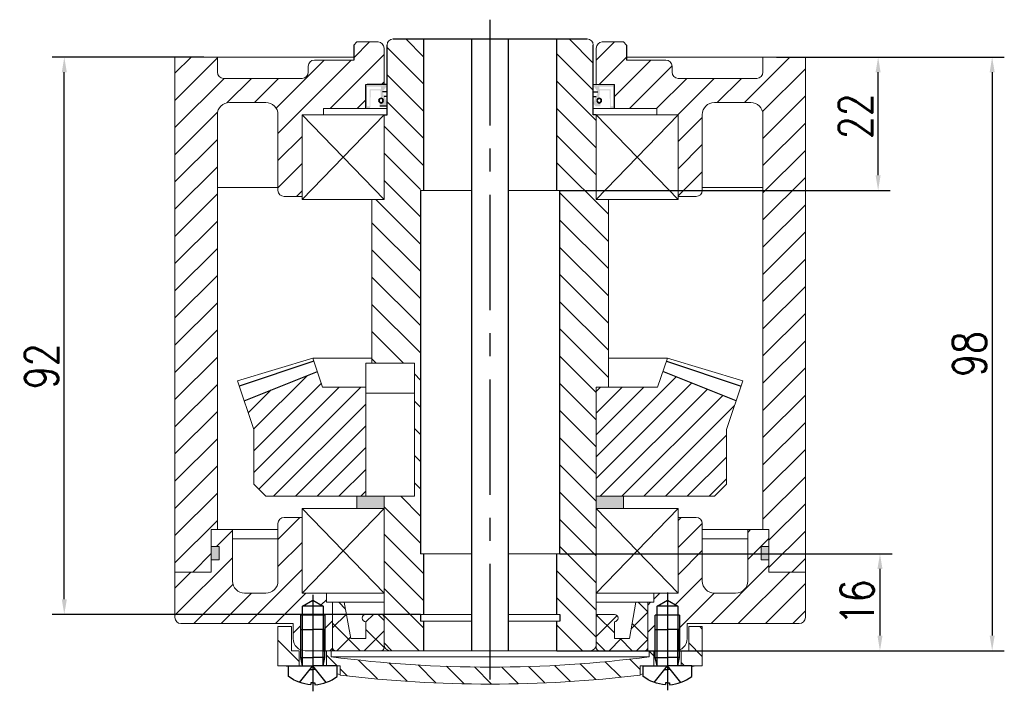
# Model space of a CAD drawing. Header units: inches. Extents: x 331 to 12887, y -474 to 4488.
# Tile 56 of 122: x 3933 to 4095, y 2840 to 2950. Entities that reach past the tile are written whole.
import ezdxf

# ---------------------------------------------------------------- set-up
doc = ezdxf.new("R2010")
doc.units = ezdxf.units.IN
doc.header["$LTSCALE"] = 10
doc.header["$MEASUREMENT"] = 0
doc.linetypes.add('CENTER', pattern=[10.16, 6.35, -1.27, 1.27, -1.27])
doc.linetypes.add('HIDDEN', pattern=[1.905, 1.27, -0.635])
for name, color, linetype in [('1轮廓实线层', 7, 'Continuous'), ('2细线层', 4, 'Continuous'), ('3中心线层', 1, 'CENTER'), ('4虚线层', 6, 'HIDDEN'), ('5剖面线层', 2, 'Continuous'), ('7标注层', 4, 'Continuous')]:
    doc.layers.add(name, color=color, linetype=linetype)
doc.styles.add('TH_GBDIM', font='romans.shx', dxfattribs={"width": 0.8, "bigfont": 'gbcbig.shx'})
doc.dimstyles.new('TH_GBDIM', dxfattribs={"dimtxt": 3.5, "dimasz": 2.5, "dimexe": 2, "dimexo": 0, "dimgap": 1, "dimtad": 1, "dimdec": 4, "dimdsep": 46, "dimtxsty": 'TH_GBDIM', "dimcen": 0.09, "dimclrd": 4, "dimclre": 4, "dimclrt": 3, "dimadec": 0, "dimazin": 0, "dimtfac": 1, "dimtdec": 4, "dimtmove": 0, "dimatfit": 3, "dimfxl": 1, "dimtzin": 0, "dimarcsym": 0})
pattern_1 = [(45, (3387.8076, 2653.591), (-2.245064, 2.245064), [])]
pattern_2 = [(45, (2828.8262, 2708.9095), (-2.245064, 2.245064), []), (135, (2828.8262, 2708.9095), (-2.245064, -2.245064), [])]
pattern_3 = [(315, (-154.8456, 166.89), (2.245064, 2.245064), [])]

# ---------------------------------------------------------------- blocks, each defined once
blk = doc.blocks.new('A$C74117F13')
at = {"linetype": 'Continuous', "lineweight": 0}
h = blk.add_hatch(dxfattribs=at)
h.set_pattern_fill('ANSI31', color=4, angle=-90, style=0)
h.set_pattern_definition(pattern_3)
h.paths.add_polyline_path([(2.25, 10.7), (0, 10.7), (0, 4.2), (3.5, 4.2), (3.5, 6.7), (2.25, 6.7)], flags=0)
h = blk.add_hatch(dxfattribs=at)
h.set_pattern_fill('ANSI31', color=4, angle=-90, style=0)
h.set_pattern_definition(pattern_3)
h.paths.add_polyline_path([(70, 10.7), (67.75, 10.7), (67.75, 6.7), (66.5, 6.7), (66.5, 4.2), (70, 4.2)], flags=0)
at = {"layer": '5剖面线层'}
h = blk.add_hatch(dxfattribs=at)
h.set_pattern_fill('ANSI31', color=4, angle=-90, style=0)
h.set_pattern_definition([(315, (-138.2244, 164.8017), (2.245064, 2.245064), [])])
h.paths.add_polyline_path([(35, 4), (35, 1.2, 0.030167), (59.75, 2.69), (59.75, 4.2), (62, 4.2), (62, 6.7), (61.25, 6.7), (61.25, 5.7, -0.032451)])
h.paths.add_polyline_path([(35, 1.2), (35, 4, -0.032451), (8.75, 5.7), (8.75, 6.7), (8, 6.7), (8, 4.2), (10.25, 4.2), (10.25, 2.69, 0.030167)])
at = {"color": 7, "linetype": 'Continuous', "lineweight": 15}
for p, q in [((0, 4.2), (0, 10.7)), ((0, 10.7), (2.25, 10.7)), ((2.25, 10.7), (2.25, 6.7)), ((67.75, 6.7), (67.75, 10.7)), ((67.75, 10.7), (70, 10.7)), ((70, 10.7), (70, 4.2)), ((2.25, 6.7), (3.5, 6.7)), ((3.5, 6.7), (3.5, 4.2)), ((8, 4.2), (8, 6.7)), ((8, 6.7), (8.75, 6.7)), ((8.75, 6.7), (8.75, 5.7)), ((61.25, 6.7), (8.75, 6.7)), ((61.25, 5.7), (61.25, 6.7)), ((61.25, 6.7), (62, 6.7)), ((62, 6.7), (62, 4.2)), ((66.5, 4.2), (66.5, 6.7)), ((66.5, 6.7), (67.75, 6.7)), ((61.25, 5.7), (8.75, 5.7)), ((0, 4.2), (3.5, 4.2)), ((3.5, 4.2), (8, 4.2)), ((8, 4.2), (10.25, 4.2)), ((10.25, 2.69), (10.25, 4.2)), ((59.75, 4.2), (62, 4.2)), ((59.75, 4.2), (59.75, 2.69)), ((62, 4.2), (66.5, 4.2)), ((66.5, 4.2), (70, 4.2))]:
    blk.add_line(p, q, dxfattribs=at)
for centre, radius, start, end in [((35, 206.86), 202.87, 262.5653, 277.4347), ((35.04, 193.53), 192.34, 259.8629, 260.0315), ((34.96, 193.53), 192.34, 279.9685, 280.1371), ((35.04, 193.53), 192.34, 262.443, 262.5932), ((35, 206.86), 205.67, 263.0883, 276.9117), ((34.96, 193.53), 192.34, 277.4068, 277.557)]:
    blk.add_arc(centre, radius, start, end, dxfattribs=at)
at = {"layer": '1轮廓实线层'}
for p, q in [((4.05, 14.08), (5.75, 15.07)), ((5.75, 15.07), (7.45, 14.08)), ((62.55, 14.08), (64.25, 15.07)), ((64.25, 15.07), (65.95, 14.08)), ((7.45, 14.08), (4.05, 14.08)), ((4.05, 6.64), (4.05, 14.08)), ((7.45, 14.08), (7.45, 6.58)), ((65.95, 14.08), (62.55, 14.08)), ((62.55, 6.64), (62.55, 14.08)), ((65.95, 14.08), (65.95, 6.58)), ((7.75, 12.58), (3.75, 12.58)), ((66.25, 12.58), (62.25, 12.58))]:
    blk.add_line(p, q, dxfattribs=at)
at = {"layer": '1轮廓实线层', "extrusion": (1.22465e-16, -7.4988e-33, -1)}
for points in [[(-3.75, 5.6), (-3.75, 10.2), (-5.75, 10.2)], [(-62.25, 5.6), (-62.25, 10.2), (-64.25, 10.2)], [(-4.05, 4.2), (-3.75, 5.6), (-5.75, 5.6)], [(-62.55, 4.2), (-62.25, 5.6), (-64.25, 5.6)]]:
    blk.add_lwpolyline(points, dxfattribs=at)
at = {"layer": '1轮廓实线层'}
for points in [[(7.75, 5.6), (7.75, 10.2), (5.75, 10.2)], [(66.25, 5.6), (66.25, 10.2), (64.25, 10.2)], [(7.45, 4.2), (7.75, 5.6), (5.75, 5.6)], [(65.95, 4.2), (66.25, 5.6), (64.25, 5.6)], [(9.75, 2.47), (9.75, 4.2), (5.75, 4.2)], [(68.25, 2.47), (68.25, 4.2), (64.25, 4.2)], [(5.75, 1.41), (6.06, 1.41), (6.06, 1.1)], [(64.25, 1.41), (64.56, 1.41), (64.56, 1.1)]]:
    blk.add_lwpolyline(points, dxfattribs=at)
at = {"layer": '1轮廓实线层', "extrusion": (-1.22465e-16, 7.4988e-33, -1)}
for points in [[(-1.75, 2.47), (-1.75, 4.2), (-5.75, 4.2)], [(-60.25, 2.47), (-60.25, 4.2), (-64.25, 4.2)], [(-5.75, 1.41), (-5.44, 1.41), (-5.44, 1.1)], [(-64.25, 1.41), (-63.94, 1.41), (-63.94, 1.1)]]:
    blk.add_lwpolyline(points, dxfattribs=at)
for centre in [(-5.75, 7.59), (-64.25, 7.59)]:
    blk.add_arc(centre, 6.5, 272.7336, 307.9799, dxfattribs=at)
at = {"layer": '1轮廓实线层'}
for centre in [(5.75, 7.59), (64.25, 7.59)]:
    blk.add_arc(centre, 6.5, 272.7336, 307.9799, dxfattribs=at)
at = {"layer": '2细线层'}
for p, q in [((3.75, 6.73), (3.75, 12.58)), ((7.75, 12.58), (7.75, 6.58)), ((62.25, 6.73), (62.25, 12.58)), ((66.25, 12.58), (66.25, 6.58))]:
    blk.add_line(p, q, dxfattribs=at)
at = {"layer": '2细线层', "extrusion": (1.22465e-16, -7.4988e-33, -1)}
for points in [[(-4.05, 4.2), (-4.05, 10.2)], [(-62.55, 4.2), (-62.55, 10.2)]]:
    blk.add_lwpolyline(points, dxfattribs=at)
at = {"layer": '2细线层'}
for points in [[(7.45, 4.2), (7.45, 10.2)], [(65.95, 4.2), (65.95, 10.2)]]:
    blk.add_lwpolyline(points, dxfattribs=at)
at = {"layer": '3中心线层'}
for p, q in [((64.25, 16.3), (64.25, 0.19)), ((5.75, 15.92), (5.75, 0))]:
    blk.add_line(p, q, dxfattribs=at)
at = {"layer": '4虚线层', "extrusion": (-1.22465e-16, 7.4988e-33, -1)}
for p, q in [((3.55, 1.47), (5.75, 4.2)), ((5.25, 3.58), (5.75, 3.58)), ((62.05, 1.47), (64.25, 4.2)), ((63.75, 3.58), (64.25, 3.58))]:
    blk.add_line(p, q, dxfattribs=at)
at = {"layer": '4虚线层'}
for p, q in [((7.95, 1.47), (5.75, 4.2)), ((6.25, 3.58), (5.75, 3.58)), ((66.45, 1.47), (64.25, 4.2)), ((64.75, 3.58), (64.25, 3.58))]:
    blk.add_line(p, q, dxfattribs=at)
blk = doc.blocks.new('*D236')
at = {"layer": '7标注层', "color": 4, "lineweight": -2, "transparency": 16777216}
for p, q in [((4022.14, 2862.2), (4076.95, 2862.2)), ((4074.95, 2859.7), (4074.95, 2848.7)), ((4021.64, 2846.2), (4076.95, 2846.2))]:
    blk.add_line(p, q, dxfattribs=at)
at = {"layer": '7标注层', "color": 4, "transparency": 16777216}
for points in [[(4074.54, 2859.7), (4075.37, 2859.7), (4074.95, 2862.2)], [(4074.54, 2848.7), (4075.37, 2848.7), (4074.95, 2846.2)]]:
    blk.add_solid(points, dxfattribs=at)
at = {"layer": 'Defpoints', "color": 0, "transparency": 16777216}
for p in [(4022.14, 2862.2), (4021.64, 2846.2), (4074.95, 2846.2)]:
    blk.add_point(p, dxfattribs=at)
at = {"layer": '7标注层', "color": 3, "transparency": 16777216, "insert": (4071.2, 2854.2), "char_height": 5.5, "attachment_point": 5, "rotation": 90, "style": 'TH_GBDIM'}
blk.add_mtext('16', dxfattribs=at)
blk = doc.blocks.new('*D239')
at = {"layer": '7标注层', "color": 4, "lineweight": -2, "transparency": 16777216}
for p, q in [((4057.86, 2944.2), (4076.65, 2944.2)), ((4074.65, 2924.7), (4074.65, 2941.7)), ((4022.14, 2922.2), (4076.65, 2922.2))]:
    blk.add_line(p, q, dxfattribs=at)
at = {"layer": '7标注层', "color": 4, "transparency": 16777216}
for points in [[(4074.23, 2941.7), (4075.06, 2941.7), (4074.65, 2944.2)], [(4074.23, 2924.7), (4075.06, 2924.7), (4074.65, 2922.2)]]:
    blk.add_solid(points, dxfattribs=at)
at = {"layer": 'Defpoints', "color": 0, "transparency": 16777216}
for p in [(4057.86, 2944.2), (4074.65, 2944.2), (4022.14, 2922.2)]:
    blk.add_point(p, dxfattribs=at)
at = {"layer": '7标注层', "color": 3, "transparency": 16777216, "insert": (4070.9, 2934.45), "char_height": 5.5, "attachment_point": 5, "rotation": 90, "style": 'TH_GBDIM'}
blk.add_mtext('22', dxfattribs=at)
blk = doc.blocks.new('*D240')
at = {"layer": '7标注层', "color": 4, "lineweight": -2, "transparency": 16777216}
for p, q in [((3963.43, 2944.2), (3938.39, 2944.2)), ((3940.39, 2854.7), (3940.39, 2941.7)), ((3999.14, 2852.2), (3938.39, 2852.2))]:
    blk.add_line(p, q, dxfattribs=at)
at = {"layer": '7标注层', "color": 4, "transparency": 16777216}
for points in [[(3939.98, 2941.7), (3940.81, 2941.7), (3940.39, 2944.2)], [(3939.98, 2854.7), (3940.81, 2854.7), (3940.39, 2852.2)]]:
    blk.add_solid(points, dxfattribs=at)
at = {"layer": 'Defpoints', "color": 0, "transparency": 16777216}
for p in [(3940.39, 2944.2), (3963.43, 2944.2), (3999.14, 2852.2)]:
    blk.add_point(p, dxfattribs=at)
at = {"layer": '7标注层', "color": 3, "transparency": 16777216, "insert": (3936.64, 2893.17), "char_height": 5.5, "attachment_point": 5, "rotation": 90, "style": 'TH_GBDIM'}
blk.add_mtext('92', dxfattribs=at)
blk = doc.blocks.new('*D241')
at = {"layer": '7标注层', "color": 4, "lineweight": -2, "transparency": 16777216}
for p, q in [((4057.86, 2944.2), (4095.46, 2944.2)), ((4093.46, 2941.7), (4093.46, 2848.7)), ((4026.29, 2846.2), (4095.46, 2846.2))]:
    blk.add_line(p, q, dxfattribs=at)
at = {"layer": '7标注层', "color": 4, "transparency": 16777216}
for points in [[(4093.05, 2941.7), (4093.88, 2941.7), (4093.46, 2944.2)], [(4093.05, 2848.7), (4093.88, 2848.7), (4093.46, 2846.2)]]:
    blk.add_solid(points, dxfattribs=at)
at = {"layer": 'Defpoints', "color": 0, "transparency": 16777216}
for p in [(4057.86, 2944.2), (4026.29, 2846.2), (4093.46, 2846.2)]:
    blk.add_point(p, dxfattribs=at)
at = {"layer": '7标注层', "color": 3, "transparency": 16777216, "insert": (4089.71, 2895.2), "char_height": 5.5, "attachment_point": 5, "rotation": 90, "style": 'TH_GBDIM'}
blk.add_mtext('98', dxfattribs=at)

msp = doc.modelspace()

# ---------------------------------------------------------------- hatches: boundary and pattern name
at = {"layer": '5剖面线层'}
h = msp.add_hatch(dxfattribs=at)
h.set_pattern_fill('ANSI31', color=256)
h.set_pattern_definition(pattern_1)
h.paths.add_polyline_path([(3990.14474, 2939.70145), (3993.14474, 2939.70145), (3993.14474, 2945.70145, 0.414213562), (3992.14474, 2946.70145), (3988.64474, 2946.70145), (3988.14474, 2946.20145), (3988.14474, 2943.70145), (3985.14474, 2943.70145), (3984.64474, 2943.70145), (3981.64474, 2943.70145, 0.414213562), (3980.64474, 2942.70145), (3980.64474, 2941.70145, -0.414213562), (3979.64474, 2940.70145), (3966.64474, 2940.70145, -0.414213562), (3965.64474, 2941.70145), (3965.64474, 2944.20145), (3958.64475, 2944.20145), (3958.64475, 2859.20145), (3964.64474, 2859.20145), (3964.64474, 2866.20145), (3965.64475, 2866.20145), (3965.64475, 2934.69759, -0.414778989), (3967.64474, 2936.70145), (3973.64475, 2936.70145, -0.414213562), (3975.64475, 2934.70145), (3975.64475, 2922.20145, 0.414213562), (3976.64475, 2921.20145), (3979.64474, 2921.20145), (3979.64474, 2934.70145), (3983.14474, 2934.70145), (3983.14474, 2935.70145), (3990.14474, 2935.70145)])
h = msp.add_hatch(dxfattribs=at)
h.set_pattern_fill('ANSI31', color=256, angle=270)
h.set_pattern_definition([(315, (3387.8076, 2653.591), (2.245064, 2.245064), [])])
edge = h.paths.add_edge_path()
edge.add_line((3999.14474, 2924.70145), (3999.64474, 2924.70145))
edge.add_line((3999.64474, 2924.70145), (3999.64474, 2947.20145))
edge.add_line((3999.64474, 2947.20145), (3994.64474, 2947.20145))
edge.add_arc((3994.64474, 2946.20145), 1, 90, 180)
edge.add_line((3993.64474, 2946.20145), (3993.64474, 2934.70145))
edge.add_line((3993.64474, 2934.70145), (3993.14474, 2934.70145))
edge.add_line((3993.14474, 2934.70145), (3993.14474, 2920.70145))
edge.add_line((3993.14474, 2920.70145), (3991.14474, 2920.70145))
edge.add_line((3991.14474, 2920.70145), (3991.14474, 2893.70145))
edge.add_line((3991.14474, 2893.70145), (3998.14475, 2893.70145))
edge.add_line((3998.14475, 2893.70145), (3998.14475, 2871.70145))
edge.add_line((3998.14475, 2871.70145), (3993.14474, 2871.70145))
edge.add_line((3993.14474, 2871.70145), (3993.14474, 2847.20145))
edge.add_arc((3994.14474, 2847.20145), 1, 180, 270.0158522)
edge.add_line((3994.14502, 2846.20145), (3998.64474, 2846.20145))
edge.add_line((3998.64474, 2846.20145), (3999.64474, 2846.20145))
edge.add_line((3999.64474, 2846.20145), (3999.64474, 2851.10145))
edge.add_line((3999.64474, 2851.10145), (3999.14474, 2851.10145))
edge.add_line((3999.14474, 2851.10145), (3999.14474, 2852.20145))
edge.add_line((3999.14474, 2852.20145), (3999.64474, 2852.20145))
edge.add_line((3999.64474, 2852.20145), (3999.64474, 2862.20145))
edge.add_line((3999.64474, 2862.20145), (3999.14474, 2862.20145))
edge.add_line((3999.14474, 2862.20145), (3999.14474, 2924.70145))
edge = h.paths.add_edge_path()
edge.add_line((4030.14475, 2920.70145), (4028.14475, 2920.70145))
edge.add_line((4028.14475, 2920.70145), (4028.14475, 2934.70145))
edge.add_line((4028.14475, 2934.70145), (4027.64474, 2934.70145))
edge.add_line((4027.64474, 2934.70145), (4027.64474, 2946.20145))
edge.add_arc((4026.64474, 2946.20145), 1, 360, 450)
edge.add_line((4026.64474, 2947.20145), (4021.64474, 2947.20145))
edge.add_line((4021.64474, 2947.20145), (4021.64474, 2924.70145))
edge.add_line((4021.64474, 2924.70145), (4022.14474, 2924.70145))
edge.add_line((4022.14474, 2924.70145), (4022.14474, 2862.20145))
edge.add_line((4022.14474, 2862.20145), (4021.64474, 2862.20145))
edge.add_line((4021.64474, 2862.20145), (4021.64474, 2852.20145))
edge.add_line((4021.64474, 2852.20145), (4022.14474, 2852.20145))
edge.add_line((4022.14474, 2852.20145), (4022.14474, 2851.10145))
edge.add_line((4022.14474, 2851.10145), (4021.64474, 2851.10145))
edge.add_line((4021.64474, 2851.10145), (4021.64474, 2846.20145))
edge.add_line((4021.64474, 2846.20145), (4027.14502, 2846.20145))
edge.add_arc((4027.14474, 2847.20145), 1, 270.0158521, 360)
edge.add_line((4028.14474, 2847.20145), (4028.14475, 2889.70145))
edge.add_line((4028.14475, 2889.70145), (4029.51933, 2889.70145))
edge.add_line((4029.51933, 2889.70145), (4030.14475, 2889.70145))
edge.add_line((4030.14475, 2889.70145), (4030.14475, 2920.70145))
h = msp.add_hatch(dxfattribs=at)
h.set_pattern_fill('ANSI31', color=256)
h.set_pattern_definition(pattern_1)
h.paths.add_polyline_path([(4031.14474, 2939.70145), (4028.14474, 2939.70145), (4028.14474, 2945.70145, -0.414213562), (4029.14474, 2946.70145), (4032.64474, 2946.70145), (4033.14474, 2946.20145), (4033.14474, 2943.70145), (4036.14474, 2943.70145), (4036.64474, 2943.70145), (4039.64474, 2943.70145, -0.414213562), (4040.64474, 2942.70145), (4040.64474, 2941.70145, 0.414213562), (4041.64474, 2940.70145), (4054.64474, 2940.70145, 0.414213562), (4055.64474, 2941.70145), (4055.64474, 2944.20145), (4062.64474, 2944.20145), (4062.64474, 2859.20145), (4056.64474, 2859.20145), (4056.64474, 2866.20145), (4055.64474, 2866.20145), (4055.64474, 2934.69759, 0.414778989), (4053.64474, 2936.70145), (4047.64474, 2936.70145, 0.414213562), (4045.64474, 2934.70145), (4045.64474, 2922.20145, -0.414213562), (4044.64474, 2921.20145), (4041.64474, 2921.20145), (4041.64474, 2934.70145), (4038.14474, 2934.70145), (4038.14474, 2935.70145), (4031.14474, 2935.70145)])
h = msp.add_hatch(color=2, dxfattribs=at)
h.dxf.hatch_style = 1
h.paths.add_polyline_path([(3992.64474, 2937.43478, -0.414213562), (3993.04474, 2937.03478, -0.577350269), (3992.44474, 2936.68837), (3992.44474, 2936.10145), (3993.24474, 2936.10145), (3993.64474, 2936.50145), (3993.24474, 2937.70145), (3993.14474, 2937.70145), (3992.89474, 2938.50145), (3993.64474, 2939.50145), (3993.11974, 2939.70145), (3992.91974, 2939.50145), (3992.71974, 2939.70145), (3990.34474, 2939.70145), (3990.14474, 2939.30145), (3990.14474, 2936.10145), (3990.34474, 2935.70145), (3990.84474, 2935.70145), (3990.94474, 2938.70145), (3992.54474, 2938.70145)])
h.paths.add_polyline_path([(3992.64474, 2938.90145), (3990.74474, 2938.90145), (3990.74474, 2936.10145), (3990.34474, 2936.10145), (3990.34474, 2939.30145), (3992.64474, 2939.30145)], flags=16)
h = msp.add_hatch(color=2, dxfattribs=at)
h.dxf.hatch_style = 1
h.paths.add_polyline_path([(4028.64474, 2937.43478, 0.414213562), (4028.24474, 2937.03478, 0.577350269), (4028.84474, 2936.68837), (4028.84474, 2936.10145), (4028.04474, 2936.10145), (4027.64474, 2936.50145), (4028.04474, 2937.70145), (4028.14474, 2937.70145), (4028.39474, 2938.50145), (4027.64474, 2939.50145), (4028.16974, 2939.70145), (4028.36974, 2939.50145), (4028.56974, 2939.70145), (4030.94474, 2939.70145), (4031.14474, 2939.30145), (4031.14474, 2936.10145), (4030.94474, 2935.70145), (4030.44474, 2935.70145), (4030.34474, 2938.70145), (4028.74474, 2938.70145)])
h.paths.add_polyline_path([(4028.64474, 2938.90145), (4030.54474, 2938.90145), (4030.54474, 2936.10145), (4030.94474, 2936.10145), (4030.94474, 2939.30145), (4028.64474, 2939.30145)], flags=16)
h = msp.add_hatch(dxfattribs=at)
h.set_pattern_fill('ANSI31', color=256, scale=0.8, style=0)
h.set_pattern_definition([(45, (3838.2784, 2638.076), (-1.796051, 1.796051), [])])
h.paths.add_polyline_path([(4049.64474, 2882.70145), (4051.23906, 2887.48441), (4039.14619, 2892.31539), (4038.27487, 2889.70145), (4028.14474, 2889.70145), (4028.14474, 2871.70145), (4032.64475, 2871.70145), (4047.64475, 2871.70145), (4049.64474, 2873.70145)])
h.paths.add_polyline_path([(3990.14475, 2871.70145), (3990.14475, 2889.70145), (3983.01461, 2889.70145), (3982.1433, 2892.31539), (3970.05042, 2887.48441), (3971.64474, 2882.70145), (3971.64474, 2873.70145), (3973.64474, 2871.70145)])
h = msp.add_hatch(color=256, dxfattribs=at)
h.paths.add_polyline_path([(3988.64474, 2871.70145), (3988.64474, 2869.70145), (3993.14474, 2869.70145), (3993.14474, 2869.70145), (3993.14474, 2871.70145)])
h.paths.add_polyline_path([(4032.64474, 2869.70145), (4032.64474, 2871.70145), (4031.44475, 2871.70145), (4028.14475, 2871.70145), (4028.14475, 2869.70145), (4028.14475, 2869.70145)])
h = msp.add_hatch(dxfattribs=at)
h.set_pattern_fill('ANSI31', color=256, style=0)
h.set_pattern_definition([(45, (3820.858, 2579.5766), (-2.245064, 2.245064), [])])
edge = h.paths.add_edge_path()
edge.add_line((3979.69475, 2853.58943), (3981.39475, 2854.57093))
edge.add_line((3981.39475, 2854.57093), (3983.09475, 2853.58943))
edge.add_line((3983.09475, 2853.58943), (3983.09475, 2852.08943))
edge.add_line((3983.09475, 2852.08943), (3983.39475, 2852.08943))
edge.add_line((3983.39475, 2852.08943), (3983.39475, 2846.20145))
edge.add_line((3983.39475, 2846.20145), (3984.64474, 2846.20145))
edge.add_line((3984.64474, 2846.20145), (3984.64474, 2854.20145))
edge.add_line((3984.64474, 2854.20145), (3983.64474, 2854.20145))
edge.add_line((3983.64474, 2854.20145), (3983.64474, 2855.70145))
edge.add_line((3983.64474, 2855.70145), (3979.64474, 2855.70145))
edge.add_line((3979.64474, 2855.70145), (3979.64474, 2868.20145))
edge.add_line((3979.64474, 2868.20145), (3976.64475, 2868.20145))
edge.add_arc((3976.64475, 2867.20145), 1, 90, 180)
edge.add_line((3975.64475, 2867.20145), (3975.64475, 2857.70145))
edge.add_arc((3973.64475, 2857.70145), 2, -90, 0, ccw=False)
edge.add_line((3973.64475, 2855.70145), (3970.14474, 2855.70145))
edge.add_arc((3970.14474, 2857.70145), 2, 180, 270, ccw=False)
edge.add_line((3968.14474, 2857.70145), (3968.14474, 2866.20145))
edge.add_line((3968.14474, 2866.20145), (3964.64474, 2866.20145))
edge.add_line((3964.64474, 2866.20145), (3964.64474, 2863.40145))
edge.add_line((3964.64474, 2863.40145), (3965.94474, 2863.40145))
edge.add_line((3965.94474, 2863.40145), (3965.94474, 2861.20145))
edge.add_line((3965.94474, 2861.20145), (3964.64474, 2861.20145))
edge.add_line((3964.64474, 2861.20145), (3964.64474, 2859.20145))
edge.add_line((3964.64474, 2859.20145), (3958.64475, 2859.20194))
edge.add_line((3958.64475, 2859.20194), (3958.64475, 2851.70096))
edge.add_arc((3959.64474, 2851.70144), 0.99999, 180.02764, 270.1060255)
edge.add_line((3959.64659, 2850.70145), (3978.14474, 2850.70145))
edge.add_line((3978.14474, 2850.70145), (3978.14474, 2848.20145))
edge.add_arc((3980.14474, 2848.20145), 2, 180, 247.9757079)
edge.add_line((3979.39475, 2846.3474), (3979.39475, 2849.70145))
edge.add_line((3979.39475, 2849.70145), (3979.39475, 2852.08943))
edge.add_line((3979.39475, 2852.08943), (3979.69475, 2852.08943))
edge.add_line((3979.69475, 2852.08943), (3979.69475, 2853.58943))
edge = h.paths.add_edge_path()
edge.add_line((4062.64474, 2859.20145), (4056.64474, 2859.20145))
edge.add_line((4056.64474, 2859.20145), (4056.64474, 2861.20142))
edge.add_line((4056.64474, 2861.20142), (4055.34476, 2861.20142))
edge.add_line((4055.34476, 2861.20142), (4055.34476, 2863.40142))
edge.add_line((4055.34476, 2863.40142), (4056.64474, 2863.40142))
edge.add_line((4056.64474, 2863.40142), (4056.64474, 2866.20145))
edge.add_line((4056.64474, 2866.20145), (4055.64474, 2866.20145))
edge.add_line((4055.64474, 2866.20145), (4053.14474, 2866.20145))
edge.add_line((4053.14474, 2866.20145), (4053.14474, 2857.70145))
edge.add_arc((4051.14474, 2857.70145), 2, -90, 0, ccw=False)
edge.add_line((4051.14474, 2855.70145), (4047.64474, 2855.70145))
edge.add_arc((4047.64474, 2857.70145), 2, 180, 270, ccw=False)
edge.add_line((4045.64474, 2857.70145), (4045.64474, 2867.20145))
edge.add_arc((4044.64474, 2867.20145), 1, 0, 90)
edge.add_line((4044.64474, 2868.20145), (4041.64474, 2868.20145))
edge.add_line((4041.64474, 2868.20145), (4041.64474, 2855.70145))
edge.add_line((4041.64474, 2855.70145), (4039.89475, 2855.70145))
edge.add_line((4039.89475, 2855.70145), (4039.89475, 2854.57093))
edge.add_line((4039.89475, 2854.57093), (4041.59475, 2853.58943))
edge.add_line((4041.59475, 2853.58943), (4041.59475, 2852.08943))
edge.add_line((4041.59475, 2852.08943), (4041.89475, 2852.08943))
edge.add_line((4041.89475, 2852.08943), (4041.89475, 2846.3474))
edge.add_arc((4041.14475, 2848.20145), 2, 292.0242921, 360)
edge.add_line((4043.14475, 2848.20145), (4043.14475, 2850.70145))
edge.add_line((4043.14475, 2850.70145), (4061.64659, 2850.70145))
edge.add_arc((4061.64474, 2851.70145), 1, 270.1058718, 359.8493648)
edge.add_line((4062.64474, 2851.69882), (4062.64474, 2859.20145))
edge = h.paths.add_edge_path()
edge.add_line((4039.89475, 2855.70145), (4037.64475, 2855.70145))
edge.add_line((4037.64475, 2855.70145), (4037.64475, 2854.20145))
edge.add_line((4037.64475, 2854.20145), (4036.64474, 2854.20145))
edge.add_line((4036.64474, 2854.20145), (4036.64474, 2846.70197))
edge.add_arc((4036.14474, 2846.70145), 0.5, -0.0592319, 0.0592319, ccw=False)
edge.add_line((4036.64474, 2846.70093), (4036.64474, 2846.20145))
edge.add_line((4036.64474, 2846.20145), (4036.89475, 2846.20145))
edge.add_line((4036.89475, 2846.20145), (4037.64475, 2846.20145))
edge.add_line((4037.64475, 2846.20145), (4037.89475, 2846.20145))
edge.add_line((4037.89475, 2846.20145), (4037.89475, 2849.70145))
edge.add_line((4037.89475, 2849.70145), (4037.89475, 2852.08943))
edge.add_line((4037.89475, 2852.08943), (4038.19475, 2852.08943))
edge.add_line((4038.19475, 2852.08943), (4038.19475, 2853.58943))
edge.add_line((4038.19475, 2853.58943), (4039.89475, 2854.57093))
edge.add_line((4039.89475, 2854.57093), (4039.89475, 2855.70145))
h = msp.add_hatch(color=256, dxfattribs=at)
h.paths.add_polyline_path([(3964.64474, 2861.20145), (3965.94474, 2861.20145), (3965.94474, 2863.40145), (3964.64474, 2863.40145)])
h.paths.add_polyline_path([(4055.34476, 2861.20142), (4056.64474, 2861.20142), (4056.64474, 2863.40142), (4055.34476, 2863.40142)])
at = {"layer": '5剖面线层', "linetype": 'Continuous', "lineweight": 0}
h = msp.add_hatch(dxfattribs=at)
h.set_pattern_fill('ANSI37', color=2, style=0)
h.set_pattern_definition(pattern_2)
edge = h.paths.add_edge_path(flags=0)
edge.add_line((3992.64474, 2852.20145), (3990.14474, 2852.20145))
edge.add_arc((3990.14474, 2851.60145), 0.6, 90, 270)
edge.add_line((3990.14474, 2851.00145), (3990.14474, 2848.20145))
edge.add_line((3990.14474, 2848.20145), (3987.64474, 2848.20145))
edge.add_line((3987.64474, 2848.20145), (3986.58678, 2854.20145))
edge.add_line((3986.58678, 2854.20145), (3984.64474, 2854.20145))
edge.add_line((3984.64474, 2854.20145), (3984.64474, 2846.70145))
edge.add_arc((3985.14474, 2846.70145), 0.5, 180, 270)
edge.add_line((3985.14474, 2846.20145), (3992.64474, 2846.20145))
edge.add_arc((3992.64474, 2846.70145), 0.5, 270, 360)
edge.add_line((3993.14474, 2846.70145), (3993.14474, 2851.70145))
edge.add_arc((3992.64474, 2851.70145), 0.5, 0, 90)
h = msp.add_hatch(dxfattribs=at)
h.set_pattern_fill('ANSI37', color=2, style=0)
h.set_pattern_definition(pattern_2)
edge = h.paths.add_edge_path(flags=0)
edge.add_line((4031.14474, 2852.20145), (4028.64474, 2852.20145))
edge.add_arc((4028.64474, 2851.70145), 0.5, 90, 180)
edge.add_line((4028.14474, 2851.70145), (4028.14474, 2846.70145))
edge.add_arc((4028.64474, 2846.70145), 0.5, 180, 270)
edge.add_line((4028.64474, 2846.20145), (4036.14474, 2846.20145))
edge.add_arc((4036.14474, 2846.70145), 0.5, 270, 360)
edge.add_line((4036.64474, 2846.70145), (4036.64474, 2854.20145))
edge.add_line((4036.64474, 2854.20145), (4034.70271, 2854.20145))
edge.add_line((4034.70271, 2854.20145), (4033.64474, 2848.20145))
edge.add_line((4033.64474, 2848.20145), (4031.14474, 2848.20145))
edge.add_line((4031.14474, 2848.20145), (4031.14474, 2851.00145))
edge.add_arc((4031.14474, 2851.60145), 0.6, 270, 450)

# ---------------------------------------------------------------- linework, layer by layer
at = {"color": 7, "linetype": 'Continuous', "lineweight": 15}
for p, q in [((3988.64474, 2946.70145), (3988.14474, 2946.20145)), ((3988.64474, 2946.70145), (3992.14474, 2946.70145)), ((4032.64474, 2946.70145), (4029.14474, 2946.70145)), ((4032.64474, 2946.70145), (4033.14474, 2946.20145)), ((3958.64475, 2944.20145), (3965.64474, 2944.20145)), ((3958.64475, 2944.20145), (3958.64475, 2859.20145)), ((3965.64474, 2941.70145), (3965.64474, 2944.20145)), ((3988.14474, 2944.20145), (3965.64474, 2944.20145)), ((3981.64474, 2943.70145), (3984.64474, 2943.70145)), ((3985.14474, 2943.70145), (3984.64474, 2943.70145)), ((3985.14474, 2943.70145), (3988.14474, 2943.70145)), ((4055.64474, 2944.20145), (4033.14474, 2944.20145)), ((4036.64474, 2943.70145), (4033.14474, 2943.70145)), ((4036.64474, 2943.70145), (4039.64474, 2943.70145)), ((4055.64474, 2944.20145), (4055.64474, 2941.70145)), ((4055.64474, 2944.20145), (4062.64474, 2944.20145)), ((4062.64474, 2944.20145), (4062.64474, 2859.20145)), ((3980.64474, 2941.70145), (3980.64474, 2942.70145)), ((3993.14474, 2943.20145), (3993.14474, 2939.70145)), ((3993.14474, 2943.20145), (3993.14474, 2939.70145)), ((4040.64474, 2942.70145), (4040.64474, 2941.70145)), ((3966.64474, 2940.70145), (3979.64474, 2940.70145)), ((4041.64474, 2940.70145), (4054.64474, 2940.70145)), ((3990.14474, 2939.70145), (3993.64474, 2939.70145)), ((4031.14474, 2939.70145), (4027.64474, 2939.70145)), ((3973.64475, 2936.70145), (3967.64474, 2936.70145)), ((3983.14474, 2934.70145), (3983.14474, 2935.70145)), ((3984.64474, 2935.70145), (3983.14474, 2935.70145)), ((3983.14474, 2935.70145), (3993.64474, 2935.70145)), ((3986.58678, 2935.70145), (3984.64474, 2935.70145)), ((3986.58678, 2935.70145), (3993.14474, 2935.70145)), ((4027.64474, 2935.70145), (4034.70271, 2935.70145)), ((4036.64474, 2935.70145), (4034.70271, 2935.70145)), ((4038.14474, 2935.70145), (4036.64474, 2935.70145)), ((4038.14474, 2935.70145), (4038.14474, 2934.70145)), ((4053.64474, 2936.70145), (4047.64474, 2936.70145)), ((3965.64475, 2934.70145), (3965.64475, 2866.20145)), ((3975.64475, 2934.70145), (3975.64475, 2922.20145)), ((3979.64474, 2934.70145), (3979.64474, 2920.70145)), ((3993.14474, 2934.70145), (3979.64474, 2934.70145)), ((3993.14474, 2934.70145), (3993.14474, 2920.70145)), ((4028.14475, 2920.70145), (4028.14475, 2934.70145)), ((4041.64474, 2934.70145), (4028.14475, 2934.70145)), ((4041.64474, 2920.70145), (4041.64474, 2934.70145)), ((4045.64474, 2922.20145), (4045.64474, 2934.70145)), ((4055.64474, 2934.70145), (4055.64474, 2866.20145)), ((3975.64475, 2922.70145), (3965.64474, 2922.70145)), ((3999.14474, 2922.20145), (4007.64474, 2922.20145)), ((4013.64474, 2922.20145), (4022.14474, 2922.20145)), ((4055.64474, 2922.70145), (4045.64474, 2922.70145)), ((3979.64474, 2921.20145), (3976.64475, 2921.20145)), ((3979.64474, 2920.70145), (3993.14474, 2920.70145)), ((3991.14474, 2920.70145), (3991.14474, 2893.70145)), ((4041.64474, 2920.70145), (4028.14475, 2920.70145)), ((4030.14475, 2889.70145), (4030.14475, 2920.70145)), ((4044.64474, 2921.20145), (4041.64474, 2921.20145)), ((3968.95188, 2890.78006), (3981.40459, 2894.53152)), ((3991.14474, 2894.53152), (3981.40459, 2894.53152)), ((3983.01461, 2889.70145), (3981.40459, 2894.53152)), ((4039.8849, 2894.53152), (4030.14475, 2894.53152)), ((4039.8849, 2894.53152), (4038.27488, 2889.70145)), ((4039.8849, 2894.53152), (4052.33761, 2890.78006)), ((3990.14475, 2893.70145), (3998.14475, 2893.70145)), ((3990.14475, 2871.70145), (3990.14475, 2893.70145)), ((3998.14475, 2871.70145), (3998.14475, 2893.70145)), ((3971.64474, 2882.70145), (3968.95188, 2890.78006)), ((3990.14475, 2889.70145), (3983.01461, 2889.70145)), ((4029.51933, 2889.70145), (4028.14475, 2889.70145)), ((4028.14475, 2847.20145), (4028.14475, 2889.70145)), ((4029.51933, 2889.70145), (4031.44475, 2889.70145)), ((4038.27488, 2889.70145), (4031.44475, 2889.70145)), ((4052.33761, 2890.78006), (4049.64474, 2882.70145)), ((3998.14475, 2888.70145), (3990.14475, 2888.70145)), ((3971.64474, 2873.70145), (3971.64474, 2882.70145)), ((4049.64474, 2882.70145), (4049.64474, 2873.70145)), ((3973.64474, 2871.70145), (3971.64474, 2873.70145)), ((4049.64474, 2873.70145), (4047.64474, 2871.70145)), ((3998.14475, 2871.70145), (3973.64474, 2871.70145)), ((3988.64474, 2871.70145), (3988.64474, 2869.70145)), ((3988.64474, 2871.70145), (3993.14474, 2871.70145)), ((3993.14474, 2871.70145), (3993.14474, 2869.70145)), ((3993.14474, 2871.70145), (3993.14474, 2847.20145)), ((4028.14475, 2869.70145), (4028.14475, 2871.70145)), ((4028.14475, 2871.70145), (4032.64474, 2871.70145)), ((4047.64474, 2871.70145), (4031.44475, 2871.70145)), ((4032.64474, 2869.70145), (4032.64474, 2871.70145)), ((3979.64474, 2855.70145), (3979.64474, 2869.70145)), ((3993.14474, 2869.70145), (3979.64474, 2869.70145)), ((3993.14474, 2856.70145), (3993.14474, 2868.70145)), ((4041.64474, 2869.70145), (4028.14475, 2869.70145)), ((4041.64474, 2869.70145), (4041.64474, 2855.70145)), ((3975.64475, 2867.20145), (3975.64475, 2857.70145)), ((3976.64475, 2868.20145), (3979.64474, 2868.20145)), ((4041.64474, 2868.20145), (4044.64474, 2868.20145)), ((4045.64474, 2857.70145), (4045.64474, 2867.20145)), ((3964.64474, 2866.20145), (3964.64474, 2859.20145)), ((3964.64474, 2866.20145), (3968.14474, 2866.20145)), ((3965.64474, 2866.20145), (3964.64474, 2866.20145)), ((3964.64474, 2859.20145), (3964.64474, 2866.20145)), ((3968.14474, 2857.70145), (3968.14474, 2866.20145)), ((3975.64475, 2866.20145), (3968.14474, 2866.20145)), ((4053.14474, 2866.20145), (4045.64474, 2866.20145)), ((4053.14474, 2866.20145), (4053.14474, 2857.70145)), ((4053.14474, 2866.20145), (4056.64474, 2866.20145)), ((4056.64474, 2866.20145), (4055.64474, 2866.20145)), ((4056.64474, 2859.20145), (4056.64474, 2866.20145)), ((4056.64474, 2866.20145), (4056.64474, 2859.20145)), ((3968.14474, 2864.70145), (3975.64475, 2864.70145)), ((4045.64474, 2864.70145), (4053.14474, 2864.70145)), ((3964.64474, 2863.40145), (3965.94474, 2863.40145)), ((3965.94474, 2861.20145), (3965.94474, 2863.40145)), ((3999.14474, 2862.20145), (4007.64474, 2862.20145)), ((4013.64474, 2862.20145), (4022.14474, 2862.20145)), ((4055.34476, 2861.20142), (4055.34476, 2863.40142)), ((4056.64476, 2863.40142), (4055.34476, 2863.40142)), ((3964.64474, 2861.20145), (3965.94474, 2861.20145)), ((4056.64476, 2861.20142), (4055.34476, 2861.20142)), ((3958.64475, 2859.20145), (3964.64474, 2859.20145)), ((3958.64475, 2851.70145), (3958.64475, 2859.20145)), ((3964.64474, 2859.20145), (3961.64474, 2859.20145)), ((4062.64474, 2859.20145), (4056.64474, 2859.20145)), ((4056.64474, 2859.20145), (4062.64474, 2859.20145)), ((4062.64474, 2851.70145), (4062.64474, 2859.20145)), ((3970.14474, 2855.70145), (3973.64475, 2855.70145)), ((3979.64474, 2855.70145), (3993.14474, 2855.70145)), ((3983.64474, 2854.20145), (3983.64474, 2855.70145)), ((4041.64474, 2855.70145), (4028.14475, 2855.70145)), ((4037.64475, 2855.70145), (4037.64475, 2854.20145)), ((4047.64474, 2855.70145), (4051.14474, 2855.70145)), ((3983.64474, 2854.20145), (3984.64474, 2854.20145)), ((3984.64474, 2846.70145), (3984.64474, 2854.20145)), ((3984.64474, 2854.20145), (3986.58678, 2854.20145)), ((3984.64474, 2846.20145), (3984.64474, 2854.20145)), ((3986.58678, 2854.20145), (3987.64474, 2848.20145)), ((3993.14474, 2854.20145), (3986.58678, 2854.20145)), ((4034.70271, 2854.20145), (4028.14475, 2854.20145)), ((4033.64475, 2848.20145), (4034.70271, 2854.20145)), ((4034.70271, 2854.20145), (4036.64474, 2854.20145)), ((4036.64474, 2854.20145), (4036.64474, 2846.70145)), ((4036.64474, 2854.20145), (4036.64474, 2846.20145)), ((4036.64474, 2854.20145), (4037.64475, 2854.20145)), ((3978.14474, 2850.70145), (3959.64659, 2850.70145)), ((3978.14474, 2850.70145), (3978.14474, 2848.20145)), ((3990.14474, 2852.20145), (3992.64474, 2852.20145)), ((3990.14474, 2848.20145), (3990.14474, 2851.00145)), ((3992.64474, 2852.20145), (3993.14474, 2852.20145)), ((3993.14474, 2851.70145), (3993.14474, 2846.70145)), ((3999.14474, 2852.20145), (4007.64474, 2852.20145)), ((3999.14474, 2851.10145), (4007.64474, 2851.10145)), ((4013.64474, 2852.20145), (4022.14474, 2852.20145)), ((4013.64474, 2851.10145), (4022.14474, 2851.10145)), ((4028.14475, 2852.20145), (4028.64474, 2852.20145)), ((4028.14475, 2846.70145), (4028.14475, 2851.70145)), ((4028.64474, 2852.20145), (4031.14474, 2852.20145)), ((4031.14474, 2851.00145), (4031.14474, 2848.20145)), ((4061.64475, 2850.70145), (4043.14475, 2850.70145)), ((4043.14475, 2848.20145), (4043.14475, 2850.70145)), ((3987.64474, 2848.20145), (3990.14474, 2848.20145)), ((4031.14474, 2848.20145), (4033.64475, 2848.20145)), ((4041.14475, 2846.20145), (3980.14474, 2846.20145)), ((3984.64474, 2846.20145), (3985.14474, 2846.20145)), ((3992.64474, 2846.20145), (3985.14474, 2846.20145)), ((3994.14474, 2846.20145), (3992.64474, 2846.20145)), ((3993.14474, 2846.70145), (3993.27872, 2846.70145)), ((3994.14474, 2846.20145), (3998.64474, 2846.20145)), ((4028.64474, 2846.20145), (4027.14474, 2846.20145)), ((4028.01077, 2846.70145), (4028.14475, 2846.70145)), ((4036.14474, 2846.20145), (4028.64474, 2846.20145)), ((4036.14474, 2846.20145), (4036.64474, 2846.20145)), ((4041.14475, 2846.20145), (4036.64474, 2846.20145))]:
    msp.add_line(p, q, dxfattribs=at)
at = {"linetype": 'Continuous', "lineweight": 15}
for p, q in [((3993.14474, 2939.70145), (3993.14474, 2945.70145)), ((4028.14474, 2939.70145), (4028.14474, 2945.70145))]:
    msp.add_line(p, q, dxfattribs=at)
at = {"color": 7, "linetype": 'Continuous', "lineweight": 15}
for centre, radius, start, end in [((3992.14474, 2945.70145), 1, 0, 90), ((3994.64474, 2946.20145), 1, 90, 180), ((4026.64474, 2946.20145), 1, 0, 90), ((4029.14474, 2945.70145), 1, 90, 180), ((3981.64474, 2942.70145), 1, 90, 180), ((4039.64474, 2942.70145), 1, 0, 90), ((3966.64474, 2941.70145), 1, 180, 270), ((3979.64474, 2941.70145), 1, 270, 0), ((4041.64474, 2941.70145), 1, 180, 270), ((4054.64474, 2941.70145), 1, 270, 0), ((3967.64474, 2934.70145), 2, 90, 180), ((3973.64475, 2934.70145), 2, 0, 90), ((4047.64474, 2934.70145), 2, 90, 180), ((4053.64474, 2934.70145), 2, 0, 90), ((3976.64475, 2922.20145), 1, 180, 270), ((4044.64474, 2922.20145), 1, 270, 0), ((3976.64475, 2867.20145), 1, 90, 180), ((4044.64474, 2867.20145), 1, 0, 90), ((3970.14474, 2857.70145), 2, 180, 270), ((3973.64475, 2857.70145), 2, 270, 0), ((4047.64474, 2857.70145), 2, 180, 270), ((4051.14474, 2857.70145), 2, 270, 0), ((3959.64474, 2851.70145), 1, 180, 270), ((3990.14474, 2851.60145), 0.6, 90, 270), ((3992.64474, 2851.70145), 0.5, 0, 90), ((4028.64474, 2851.70145), 0.5, 90, 180), ((4031.14474, 2851.60145), 0.6, 270, 90), ((4061.64474, 2851.70145), 1, 270, 0), ((3980.14474, 2848.20145), 2, 180, 270), ((4041.14475, 2848.20145), 2, 270, 0), ((3985.14474, 2846.70145), 0.5, 180, 270), ((3992.64474, 2846.70145), 0.5, 270, 0), ((3994.14474, 2847.20145), 1, 180, 270), ((4027.14474, 2847.20145), 1, 270, 0), ((4028.64474, 2846.70145), 0.5, 180, 270), ((4036.14474, 2846.70145), 0.5, 270, 0)]:
    msp.add_arc(centre, radius, start, end, dxfattribs=at)
at = {"layer": '1轮廓实线层'}
for p, q in [((3994.64474, 2947.20145), (4026.64474, 2947.20145)), ((4007.64474, 2846.20145), (4007.64474, 2947.20145)), ((4013.64474, 2846.20145), (4013.64474, 2947.20145)), ((3988.14474, 2946.20145), (3988.14474, 2943.70145)), ((3993.64474, 2934.70145), (3993.64474, 2946.20145)), ((4027.64474, 2934.70145), (4027.64474, 2946.20145)), ((4033.14474, 2946.20145), (4033.14474, 2943.70145)), ((3990.14474, 2935.70145), (3990.14474, 2939.70145)), ((3993.64474, 2939.70145), (3990.34474, 2939.70145)), ((3993.64781, 2938.49325), (3992.89781, 2938.49325)), ((4027.64167, 2938.49325), (4028.39167, 2938.49325)), ((4031.14474, 2935.70145), (4031.14474, 2939.70145)), ((3993.64781, 2937.69325), (3993.14781, 2937.69325)), ((4027.64167, 2937.69325), (4028.14167, 2937.69325)), ((3993.64781, 2936.09325), (3992.44781, 2936.09325)), ((3993.14474, 2934.70145), (3993.64474, 2934.70145)), ((4028.14474, 2934.70145), (4027.64474, 2934.70145)), ((4028.14475, 2883.47317), (4028.14475, 2883.47317)), ((3999.14474, 2852.20145), (3999.14474, 2851.10145)), ((4022.14474, 2852.20145), (4022.14474, 2851.10145))]:
    msp.add_line(p, q, dxfattribs=at)
at = {"layer": '1轮廓实线层', "ltscale": 0.5}
for p, q in [((3999.64474, 2947.20145), (3999.64474, 2922.20145)), ((4021.64474, 2922.20145), (4021.64474, 2947.20145)), ((3999.14474, 2922.20145), (3999.14474, 2862.20145)), ((4022.14474, 2862.20145), (4022.14474, 2922.20145)), ((3999.64474, 2862.20145), (3999.64474, 2852.20145)), ((4021.64474, 2852.20145), (4021.64474, 2862.20145)), ((3999.64474, 2851.10145), (3999.64474, 2846.20145)), ((4021.64474, 2846.20145), (4021.64474, 2851.10145))]:
    msp.add_line(p, q, dxfattribs=at)
at = {"layer": '1轮廓实线层', "extrusion": (1.22465e-16, -1.49976e-32, -1)}
for radius in [0.4, 0.32]:
    msp.add_circle((-3992.64781, 2937.02658), radius, dxfattribs=at)
at = {"layer": '1轮廓实线层', "extrusion": (-1.22465e-16, -1.49976e-32, -1)}
for radius in [0.4, 0.32]:
    msp.add_circle((-4028.64167, 2937.02658), radius, dxfattribs=at)
at = {"layer": '3中心线层', "ltscale": 0.3}
msp.add_line((4010.64474, 2841.47745), (4010.64474, 2950.38582), dxfattribs=at)
at = {"layer": '3中心线层'}
for p, q in [((3981.57763, 2894.01241), (3969.24474, 2889.90145)), ((4039.71186, 2894.01241), (4052.04475, 2889.90145))]:
    msp.add_line(p, q, dxfattribs=at)
at = {"layer": '7标注层'}
for p, q in [((3979.64474, 2934.70145), (3993.14474, 2920.70145)), ((3979.64474, 2920.70145), (3993.14474, 2934.70145)), ((4041.64474, 2920.70145), (4028.14475, 2934.70145)), ((4041.64474, 2934.70145), (4028.14475, 2920.70145)), ((3979.64474, 2869.70145), (3993.14474, 2855.70145)), ((3979.64474, 2855.70145), (3993.14474, 2869.70145)), ((4041.64474, 2855.70145), (4028.14475, 2869.70145)), ((4041.64474, 2869.70145), (4028.14475, 2855.70145))]:
    msp.add_line(p, q, dxfattribs=at)
at = {"layer": '7标注层', "color": 7}
for p, q in [((3970.05042, 2887.48441), (3982.1433, 2892.31539)), ((3970.05042, 2887.48441), (3982.1433, 2892.31539)), ((4051.23906, 2887.4844), (4039.14619, 2892.31539))]:
    msp.add_line(p, q, dxfattribs=at)

# ---------------------------------------------------------------- block references
msp.add_blockref('A$C74117F13', (3975.64475, 2839.50498), dxfattribs=at)

# ---------------------------------------------------------------- dimensions: what is measured, and where the dimension line sits
at = {"layer": '7标注层'}
for base, p1, p2, text, override, picture, middle in [((3940.39341, 2944.20145), (3999.14474, 2852.20145), (3963.43074, 2944.20145), '92', {"dimtxt": 5.5, "dimasz": 2.5, "dimgap": 1, "dimtad": 1, "dimjust": 0, "dimdec": 1, "dimlfac": 1.25, "dimse1": 0, "dimse2": 0, "dimsd1": 0, "dimsd2": 0, "dimadec": 1}, '*D240', (3940.39341, 2893.17403)), ((4074.64679, 2944.20145), (4022.14474, 2922.20145), (4057.86499, 2944.20145), '22', {"dimtxt": 5.5, "dimdec": 1, "dimlfac": 1.25, "dimadec": 1}, '*D239', (4074.64679, 2934.45145)), ((4093.46494, 2846.20145), (4057.86499, 2944.20145), (4026.29274, 2846.20145), '98', {"dimtxt": 5.5, "dimdec": 1, "dimlfac": 1.25, "dimadec": 1}, '*D241', (4093.46494, 2895.20145)), ((4074.95359, 2846.20145), (4022.14474, 2862.20145), (4021.64474, 2846.20145), '16', {"dimtxt": 5.5, "dimdec": 1, "dimlfac": 1.25, "dimadec": 1}, '*D236', (4074.95359, 2854.20145))]:
    dim = msp.add_linear_dim(base=base, p1=p1, p2=p2, angle=90, text=text, dimstyle='TH_GBDIM', override=override, dxfattribs=at)
    dim.commit()
    dim.dimension.update_dxf_attribs({"geometry": picture, "text_midpoint": middle, "dimtype": 160})

doc.saveas('drawing.dxf')
